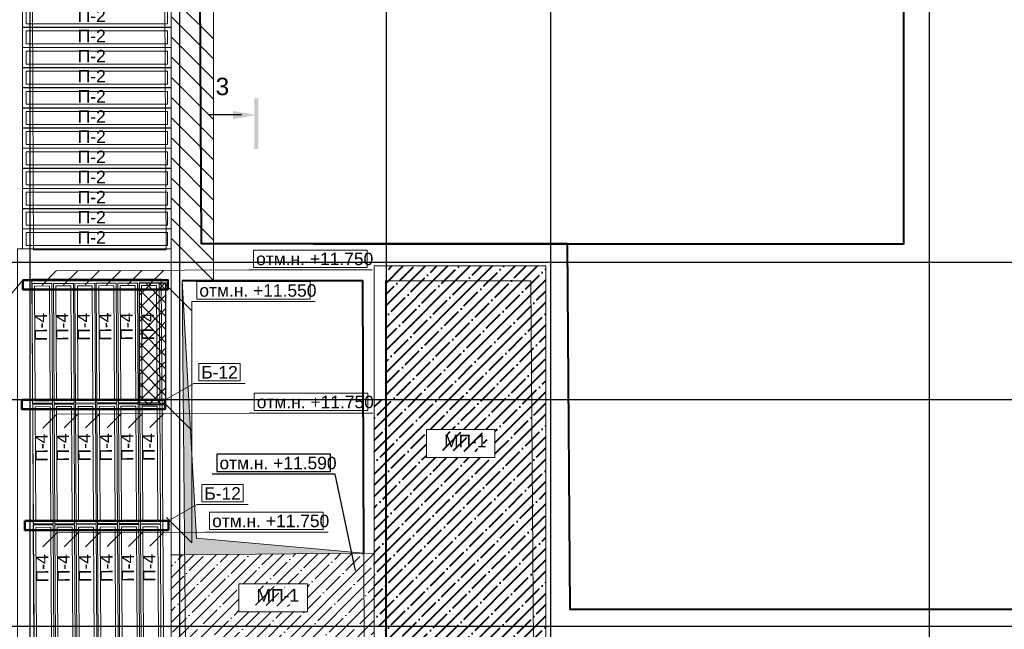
# Model space of a CAD drawing. Header units: millimetres. Extents: x -7161 to 110057, y -144197 to 43481.
# Tile 4 of 30: x 6294 to 26056, y 10746 to 22971. Entities that reach past the tile are written whole.
import ezdxf

# ---------------------------------------------------------------- set-up
doc = ezdxf.new("R2010")
doc.units = ezdxf.units.MM
for name, color, linetype, lineweight in [('A-DETL-____-OTLN', 90, 'Continuous', 30), ('A-DETL-GENF-OTLN', 92, 'Continuous', 18), ('Каркас', 130, 'Continuous', 50), ('Несущие стены', 10, 'Continuous', 40), ('Обмерные чертежи _09_02_2026_ 3 эт_dwg', 8, 'Continuous', 9), ('Оси', 7, 'Continuous', 9), ('Плита', 7, 'Continuous', 9), ('Разрезы', 7, 'Continuous', 9), ('СПДС_ОКНА', 10, 'Continuous', 40), ('Текст', 7, 'Continuous', 9), ('Штриховка', 7, 'Continuous', 9)]:
    doc.layers.add(name, color=color, linetype=linetype, lineweight=lineweight)
doc.styles.add('Arial', font='arial.ttf', dxfattribs={"height": 250})
doc.styles.add('Arial_1', font='arial.ttf', dxfattribs={"height": 350})

# ---------------------------------------------------------------- blocks, each defined once
blk = doc.blocks.new('Обмерные чертежи _09_02_2026_ 3 эт_dwg__U601-2039255-Cхема демонтажа сборных ребристых плит перекрытия 3 этажа в осях _Г-Ж_1-3 и Г-Ж_10-12_')
at = {"layer": 'Плита', "flags": 128}
for points in [[(-1490, 200), (1490, 200), (1490, -200), (-1490, -200)], [(-1420, 130), (1420, 130), (1420, -130), (-1420, -130)]]:
    blk.add_lwpolyline(points, close=True, dxfattribs=at)
at = {"layer": 'Текст', "insert": (-382, 154), "char_height": 250, "width": 670.28, "attachment_point": 1, "line_spacing_factor": 0.941778, "style": 'Arial'}
blk.add_mtext('П-2', dxfattribs=at)
blk = doc.blocks.new('Обмерные чертежи _09_02_2026_ 3 эт_dwg__U608-2039256-Cхема демонтажа сборных ребристых плит перекрытия 3 этажа в осях _Г-Ж_1-3 и Г-Ж_10-12_')
for p in [(0, 0), (0, -404), (0, -808), (0, -1212), (0, -1616), (0, -2020), (0, -2424), (0, -2828), (0, -3232), (0, -3636), (0, -4040), (0, -4444), (0, -4848), (0, -5252), (0, -5656), (0, -6060), (0, -6464), (0, -6868), (0, -7272), (0, -7676), (0, -8080), (0, -8484), (0, -8888), (0, -9292), (0, -9696), (0, -10100), (0, -10504), (0, -10908), (0, -11312), (0, -11716), (0, -12120), (0, -12524), (0, -12928), (0, -13332), (0, -13736), (0, -14140), (0, -14544), (0, -14948), (0, -15352)]:
    blk.add_blockref('Обмерные чертежи _09_02_2026_ 3 эт_dwg__U601-2039255-Cхема демонтажа сборных ребристых плит перекрытия 3 этажа в осях _Г-Ж_1-3 и Г-Ж_10-12_', p)
blk = doc.blocks.new('Обмерные чертежи _09_02_2026_ 3 эт_dwg_ось сокольники-2039262-Cхема демонтажа сборных ребристых плит перекрытия 3 этажа в осях _Г-Ж_1-3 и Г-Ж_10-12_')
at = {"layer": 'Оси', "color": 250, "lineweight": 30, "flags": 128}
for points in [[(-500864, 84678), (-500864, 80157), (-500864, 63892), (-500864, 56540), (-500864, 51884), (-500864, 45174), (-500864, 43179), (-500864, 36623), (-500864, 36123)], [(-497864, 84678), (-497864, 80157), (-497864, 63892), (-497864, 56540), (-497864, 51884), (-497864, 45174), (-497864, 43179), (-497864, 36624), (-497864, 36124)], [(-493713, 84678), (-493713, 80157), (-493713, 63892), (-493713, 56540), (-493713, 51884), (-493713, 45174), (-493713, 43179), (-493713, 36624), (-493713, 36124)], [(-490414, 84678), (-490414, 80157), (-490414, 63892), (-490414, 56540), (-490414, 51884), (-490414, 45174), (-490414, 43179), (-490414, 36624), (-490414, 36124)], [(-482816, 84678), (-482816, 80157), (-482816, 63892), (-482816, 56540), (-482816, 51884), (-482816, 45174), (-482816, 43179), (-482816, 36624), (-482816, 36124)], [(-445520, 61837), (-452018, 61837), (-455016, 61837), (-459017, 61837), (-462418, 61837), (-470317, 61837), (-482816, 61837), (-490714, 61837), (-493713, 61837), (-497864, 61837), (-500864, 61837), (-507364, 61837), (-513025, 61837), (-513525, 61837)], [(-445520, 59085), (-452018, 59085), (-455016, 59085), (-459017, 59085), (-462418, 59085), (-470317, 59085), (-482816, 59085), (-490714, 59085), (-493713, 59085), (-497864, 59085), (-500864, 59085), (-507364, 59085), (-513025, 59085), (-513525, 59085)], [(-445520, 54535), (-452018, 54535), (-455016, 54535), (-459017, 54535), (-462418, 54535), (-470317, 54535), (-482816, 54535), (-490714, 54535), (-493713, 54535), (-497864, 54535), (-500864, 54535), (-507364, 54535), (-513025, 54535), (-513525, 54535)]]:
    blk.add_lwpolyline(points, dxfattribs=at)
blk = doc.blocks.new('Обмерные чертежи _09_02_2026_ 3 эт_dwg__U3768-2039268-Cхема демонтажа сборных ребристых плит перекрытия 3 этажа в осях _Г-Ж_1-3 и Г-Ж_10-12_')
at = {"layer": 'Плита', "flags": 128}
for points in [[(-200, -1200), (-200, 1200), (200, 1200), (200, -1200), (-200, -1200), (-200, 1200), (200, 1200), (200, -1200)], [(-150, -1150), (-150, 1150), (150, 1150), (150, -1150)]]:
    blk.add_lwpolyline(points, close=True, dxfattribs=at)
at = {"layer": 'Текст', "insert": (-154, 48), "char_height": 250, "width": 670.28, "attachment_point": 1, "rotation": 90, "line_spacing_factor": 0.941778, "style": 'Arial'}
blk.add_mtext('П-4', dxfattribs=at)
blk = doc.blocks.new('Обмерные чертежи _09_02_2026_ 3 эт_dwg__U3769-2039269-Cхема демонтажа сборных ребристых плит перекрытия 3 этажа в осях _Г-Ж_1-3 и Г-Ж_10-12_')
for p in [(0, 0), (430, 0), (860, 0), (1290, 0), (1720, 0), (2150, 0), (0, -2420), (430, -2420), (860, -2420), (1290, -2420), (1720, -2420), (2150, -2420), (0, -4840), (430, -4840), (860, -4840), (1290, -4840), (1720, -4840), (2150, -4840)]:
    blk.add_blockref('Обмерные чертежи _09_02_2026_ 3 эт_dwg__U3768-2039268-Cхема демонтажа сборных ребристых плит перекрытия 3 этажа в осях _Г-Ж_1-3 и Г-Ж_10-12_', p)
blk = doc.blocks.new('Обмерные чертежи _09_02_2026_ 3 эт_dwg_Разрез - Номер вида сзади_3_5 мм-16063-План подвала-2039280-Cхема демонтажа сборных ребристых плит перекрытия 3 этажа в осях _Г-Ж_1-3 и Г-Ж_10-12_')
at = {"layer": 'Разрезы', "lineweight": 30}
for points in [[(9.8, -0.39), (9.8, 0.4), (-0.33, 0.4), (-0.33, -0.39), (3.82, -0.39)], [(3.82, -4.67), (3.07, -0.39), (2.93, -0.39), (2.18, -4.67)]]:
    blk.add_hatch(color=250, dxfattribs=at).paths.add_polyline_path(points)
at = {"layer": 'Разрезы', "color": 250, "lineweight": 30}
blk.add_line((3, -3), (3, -9.66), dxfattribs=at)
blk = doc.blocks.new('Обмерные чертежи _09_02_2026_ 3 эт_dwg-2039254-Cхема демонтажа сборных ребристых плит перекрытия 3 этажа в осях _Г-Ж_1-3 и Г-Ж_10-12_')
at = {"layer": 'СПДС_ОКНА'}
h = blk.add_hatch(dxfattribs=at)
h.set_pattern_fill('FP_2', color=256, style=0, pattern_type=2)
h.set_pattern_definition([(45, (0, 0), (-224.5064, 224.5064), []), (45, (224.5, 0), (-224.5064, 224.5064), [396.875, -79.375, 0, -79.375])])
h.paths.add_polyline_path([(-582519, -139073), (-580754, -139073), (-580754, -138683), (-580520, -138683), (-580520, -131192), (-583723, -131192), (-583723, -131488), (-583738, -131488), (-583738, -133875), (-583965, -133875), (-583965, -138425), (-583738, -138425), (-583738, -138683), (-583484, -138683), (-583484, -139073)])
h.paths.add_polyline_path([(-581541, -135035), (-582917, -135035), (-582917, -134473), (-581541, -134473)])
h.paths.add_polyline_path([(-581766, -134919), (-581666, -134544), (-582503, -134511), (-582604, -134886), (-582503, -134890)])
at = {"layer": 'Штриховка'}
blk.add_hatch(color=256, dxfattribs=at).paths.add_polyline_path([(-587768, -136985), (-584173, -136953), (-587531, -136649), (-587817, -131488), (-587768, -136953)])
h = blk.add_hatch(dxfattribs=at)
h.set_pattern_fill('FP_1', color=256, style=0, pattern_type=2)
h.set_pattern_definition([(45, (-781070.15, -237110.65), (-224.5064, 224.5064), []), (45, (-780845.64, -237110.65), (-224.5064, 224.5064), [396.875, -79.375, 0, -79.375])])
h.paths.add_polyline_path([(-588043, -139073), (-583965, -139073), (-583965, -136960), (-584173, -136953), (-587817, -136985), (-588043, -136985), (-588043, -138843)])
h.paths.add_polyline_path([(-586149, -138129), (-586681, -138129), (-586681, -137568), (-585305, -137568), (-585305, -138129)])
h.paths.add_polyline_path([(-585673, -138024), (-585570, -137638), (-586269, -137603), (-586373, -137990), (-586108, -138003)])
at = {"lineweight": 9}
for p, q in [((-588027, -125801), (-587191, -126637)), ((-588027, -126205), (-587191, -127041)), ((-588027, -126609), (-587191, -127445)), ((-588027, -127013), (-587191, -127849)), ((-588027, -127417), (-587191, -128253)), ((-588027, -127821), (-587191, -128657)), ((-588027, -128225), (-587191, -129061)), ((-588027, -128629), (-587191, -129465)), ((-588027, -129033), (-587191, -129869)), ((-588027, -129437), (-587191, -130273)), ((-588027, -129841), (-587191, -130677)), ((-588027, -130245), (-587191, -131081)), ((-590199, -131573), (-589916, -131290)), ((-589769, -131570), (-589486, -131288)), ((-589339, -131568), (-589056, -131286)), ((-588909, -131566), (-588626, -131283)), ((-588479, -131564), (-588196, -131281)), ((-588159, -131557), (-587624, -132092)), ((-588144, -133971), (-587624, -134491)), ((-590187, -134441), (-589904, -134159)), ((-589757, -134439), (-589474, -134157)), ((-589327, -134437), (-589044, -134154)), ((-588897, -134435), (-588614, -134152)), ((-588467, -134432), (-588184, -134150)), ((-590187, -136824), (-589904, -136541)), ((-589757, -136821), (-589474, -136539)), ((-589327, -136819), (-589044, -136536)), ((-588897, -136817), (-588614, -136534)), ((-588467, -136814), (-588184, -136532))]:
    blk.add_line(p, q, dxfattribs=at)
at = {"lineweight": 9, "flags": 128}
for points in [[(-588027, -130649), (-587191, -131485), (-587191, -109317), (-584778, -109317)], [(-590629, -131575), (-590346, -131292), (-586484, -131272), (-584003, -131272)], [(-591015, -131474), (-591499, -132037), (-592530, -132037)], [(-588132, -136239), (-587624, -136746), (-587624, -131905), (-585149, -131905)], [(-588157, -133875), (-587586, -133546), (-586555, -133546)], [(-590617, -134444), (-590334, -134161), (-586472, -134141), (-583991, -134141)], [(-588095, -136304), (-587524, -135975), (-586493, -135975)], [(-590617, -136826), (-590334, -136543), (-587367, -136527), (-584886, -136527)]]:
    blk.add_lwpolyline(points, dxfattribs=at)
for points in [[(-586384, -131222), (-584103, -131222), (-584103, -130872), (-586384, -130872)], [(-587524, -131855), (-585249, -131855), (-585249, -131505), (-587524, -131505)], [(-587486, -133496), (-586655, -133496), (-586655, -133146), (-587486, -133146)], [(-586372, -134091), (-584091, -134091), (-584091, -133741), (-586372, -133741)], [(-582917, -134473), (-581541, -134473), (-581541, -135035), (-582917, -135035)], [(-587424, -135925), (-586593, -135925), (-586593, -135575), (-587424, -135575)], [(-587267, -136477), (-584986, -136477), (-584986, -136127), (-587267, -136127)], [(-586681, -137568), (-585305, -137568), (-585305, -138129), (-586681, -138129)]]:
    blk.add_lwpolyline(points, close=True, dxfattribs=at)
at = {"color": 250, "lineweight": 30, "flags": 128}
blk.add_lwpolyline([(-587120, -135316), (-584845, -135316), (-584845, -134966), (-587120, -134966)], close=True, dxfattribs=at)
blk.add_lwpolyline([(-584340, -137296), (-584745, -135366), (-587220, -135366)], dxfattribs=at)
at = {"layer": 'Каркас', "flags": 128}
for points in [[(-591015, -131474), (-588105, -131474), (-588105, -131661), (-591015, -131661)], [(-591039, -133874), (-588157, -133874), (-588157, -134061), (-591039, -134061)], [(-590976, -136302), (-588095, -136302), (-588095, -136489), (-590976, -136489)]]:
    blk.add_lwpolyline(points, close=True, dxfattribs=at)
at = {"layer": 'Несущие стены', "flags": 128}
for points in [[(-553005, -138080), (-580033, -138080), (-580085, -130748), (-587432, -130748), (-587548, -108005)], [(-585181, -130748), (-573332, -130748), (-573332, -108113), (-560083, -108085), (-560013, -130709), (-547939, -130709)], [(-584173, -136953), (-584193, -131488), (-587817, -131488)]]:
    blk.add_lwpolyline(points, dxfattribs=at)
at = {"layer": 'Несущие стены', "color": 7, "lineweight": 9, "flags": 128}
for points in [[(-588226, -115082), (-589182, -115087), (-590863, -115096), (-590809, -129474), (-590804, -130869), (-588525, -130869), (-588137, -130871)], [(-583738, -138803), (-580768, -138803), (-580820, -131488), (-583738, -131488)]]:
    blk.add_lwpolyline(points, close=True, dxfattribs=at)
for points in [[(-588189, -139268), (-588239, -131454), (-590559, -131454), (-590835, -131454), (-590761, -142472)], [(-587817, -131488), (-587751, -138843), (-587287, -138841), (-584166, -138829), (-584173, -136953), (-587768, -136985)]]:
    blk.add_lwpolyline(points, dxfattribs=at)
at = {"layer": 'Плита'}
blk.add_line((-587768, -136985), (-588043, -136985), dxfattribs=at)
at = {"layer": 'Плита', "flags": 128}
for points in [[(-588190, -139073), (-588043, -139073), (-588043, -130848), (-591125, -130848), (-591125, -139073), (-591103, -139073)], [(-587817, -131488), (-587531, -136649), (-584173, -136953), (-583965, -136960)]]:
    blk.add_lwpolyline(points, dxfattribs=at)
blk.add_lwpolyline([(-580520, -139073), (-583965, -139073), (-583965, -131192), (-580520, -131192)], close=True, dxfattribs=at)
for name, p in [('Обмерные чертежи _09_02_2026_ 3 эт_dwg_ось сокольники-2039262-Cхема демонтажа сборных ребристых плит перекрытия 3 этажа в осях _Г-Ж_1-3 и Г-Ж_10-12_', (-90010, -192960)), ('Обмерные чертежи _09_02_2026_ 3 эт_dwg__U608-2039256-Cхема демонтажа сборных ребристых плит перекрытия 3 этажа в осях _Г-Ж_1-3 и Г-Ж_10-12_', (-589533, -115296))]:
    blk.add_blockref(name, p)
at = {"xscale": 99.99999999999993, "yscale": 99.99999999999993, "zscale": -99.99999999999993, "rotation": 270.0000000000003}
blk.add_blockref('Обмерные чертежи _09_02_2026_ 3 эт_dwg_Разрез - Номер вида сзади_3_5 мм-16063-План подвала-2039280-Cхема демонтажа сборных ребристых плит перекрытия 3 этажа в осях _Г-Ж_1-3 и Г-Ж_10-12_', (-586330, -127864), dxfattribs=at)
at = {"rotation": 0.3053887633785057}
blk.add_blockref('Обмерные чертежи _09_02_2026_ 3 эт_dwg__U3769-2039269-Cхема демонтажа сборных ребристых плит перекрытия 3 этажа в осях _Г-Ж_1-3 и Г-Ж_10-12_', (-590626, -132744), dxfattribs=at)
at = {"lineweight": 9, "char_height": 250, "attachment_point": 1, "line_spacing_factor": 0.941778, "style": 'Arial'}
for s, insert, width in [('отм.н. +11.750', (-586334, -130925), 2809.68), ('отм.н. +11.550', (-587474, -131558), 2809.68), ('Б-12', (-587436, -133199), 875.35), ('отм.н. +11.750', (-586322, -133794), 2809.68), ('Б-12', (-587374, -135628), 875.35), ('отм.н. +11.750', (-587217, -136180), 2809.68)]:
    blk.add_mtext(s, dxfattribs=dict(at, insert=insert, width=width))
at = {"lineweight": 30, "insert": (-587070, -135019), "char_height": 250, "width": 2809.68, "attachment_point": 1, "line_spacing_factor": 0.941778, "style": 'Arial'}
blk.add_mtext('отм.н. +11.590', dxfattribs=at)
at = {"layer": 'Разрезы', "insert": (-587011, -127417), "char_height": 350, "width": 325.65, "attachment_point": 2, "line_spacing_factor": 0.941778, "style": 'Arial_1'}
blk.add_mtext('\\fArial|b0|i0|c204|p34|;3', dxfattribs=at)
at = {"layer": 'Текст', "char_height": 250, "width": 1016.14, "attachment_point": 1, "line_spacing_factor": 0.941778, "style": 'Arial'}
for insert in [(-582562, -134578), (-586326, -137672)]:
    blk.add_mtext('МП-1', dxfattribs=dict(at, insert=insert))

msp = doc.modelspace()

# ---------------------------------------------------------------- hatches: boundary and pattern name
at = {"layer": 'A-DETL-GENF-OTLN', "lineweight": 9}
h = msp.add_hatch(dxfattribs=at)
h.set_pattern_fill('FP_4', color=240, style=0, pattern_type=2)
h.set_pattern_definition([(45, (0, 0), (-132.5825, 132.5825), []), (135, (0, 0), (-132.5825, -132.5825), [])])
h.paths.add_polyline_path([(55186, 12875), (55186, 15293), (54773, 15293), (54773, 12875)])
h.paths.add_polyline_path([(9230, 15253), (9230, 17690), (8692, 17690), (8692, 15253)])

# ---------------------------------------------------------------- linework, layer by layer
at = {"layer": 'A-DETL-____-OTLN'}
for p, q in [((9230, 17690), (8692, 17690)), ((8692, 17690), (8692, 15253)), ((9230, 15253), (9230, 17690)), ((8692, 15253), (9230, 15253))]:
    msp.add_line(p, q, dxfattribs=at)

# ---------------------------------------------------------------- block references
at = {"layer": 'Обмерные чертежи _09_02_2026_ 3 эт_dwg', "color": 7}
msp.add_blockref('Обмерные чертежи _09_02_2026_ 3 эт_dwg-2039254-Cхема демонтажа сборных ребристых плит перекрытия 3 этажа в осях _Г-Ж_1-3 и Г-Ж_10-12_', (597374, 149224), dxfattribs=at)

doc.saveas('drawing.dxf')
